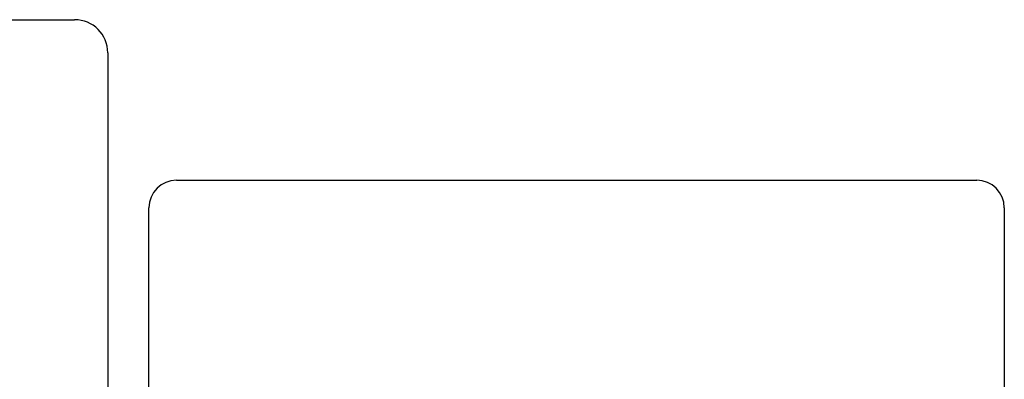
# Model space of a CAD drawing. Header units: millimetres. Extents: x 659 to 1031, y -73 to 11.
# Tile 105 of 141: x 937.03 to 960.75, y -57.13 to -48.46. Entities that reach past the tile are written whole.
import ezdxf

# ---------------------------------------------------------------- set-up
doc = ezdxf.new("R2010")
doc.units = ezdxf.units.MM
doc.header["$MEASUREMENT"] = 0
doc.layers.add('P-MARGEM', color=4, linetype='Continuous', lineweight=30)

msp = doc.modelspace()

# ---------------------------------------------------------------- linework, layer by layer
at = {"layer": 'P-MARGEM'}
for p, q in [((915.229, -48.459), (938.357, -48.459)), ((939.155, -49.258), (939.155, -70.874)), ((940.812, -52.328), (960.085, -52.328)), ((940.146, -71.007), (940.146, -52.994)), ((960.75, -52.994), (960.75, -71.007))]:
    msp.add_line(p, q, dxfattribs=at)
for centre, radius, start, end in [((938.357, -49.258), 0.799, 0, 90), ((940.812, -52.994), 0.665, 90, 180), ((960.085, -52.994), 0.665, 0, 90)]:
    msp.add_arc(centre, radius, start, end, dxfattribs=at)

doc.saveas('drawing.dxf')
